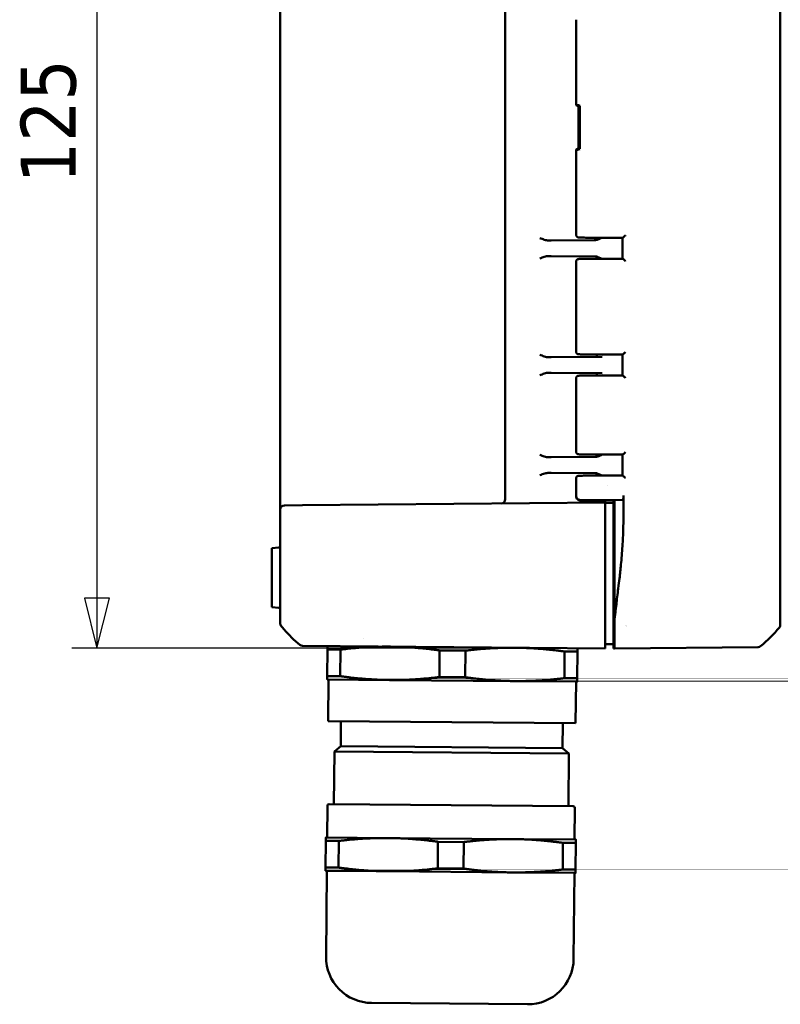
# Model space of a CAD drawing. Header units: millimetres. Extents: x 30 to 861, y 28 to 600.
# Tile 47 of 48: x 446 to 538, y 362 to 480. Entities that reach past the tile are written whole.
import ezdxf

# ---------------------------------------------------------------- set-up
doc = ezdxf.new("R2010")
doc.units = ezdxf.units.MM
doc.header["$LTSCALE"] = 3
doc.layers.add('Dimension (ISO)', color=7, linetype='Continuous', lineweight=25)
doc.layers.add('Visible (ISO)', color=7, linetype='Continuous', lineweight=50)
doc.styles.add('Note Text (ISO)', font='tahoma.ttf')
doc.dimstyles.new('Default (ISO)', dxfattribs={"dimscale": 3, "dimtxt": 2.2, "dimasz": 2, "dimexe": 1, "dimexo": 1, "dimgap": 0.762, "dimtad": 1, "dimdec": 1, "dimtxsty": 'Note Text (ISO)', "dimblk": 'Filled-1', "dimcen": 0.09, "dimdle": 10, "dimclrd": 256, "dimclre": 256, "dimclrt": 256, "dimadec": 0, "dimazin": 0, "dimtfac": 0.863636, "dimtdec": 0, "dimtmove": 0, "dimatfit": 3, "dimfxl": 0, "dimtolj": 1, "dimlwd": -1, "dimlwe": -1, "dimarcsym": 0})

# ---------------------------------------------------------------- blocks, each defined once
blk = doc.blocks.new('Filled-1')
at = {"color": 0}
for p, q in [((0, 0), (-1, 0.25)), ((-1, 0.25), (-1, -0.25)), ((-1, 0), (0, 0)), ((-1, -0.25), (0, 0))]:
    blk.add_line(p, q, dxfattribs=at)
at = {"color": 0, "flags": 128}
blk.add_lwpolyline([(-1, -0.25), (0, 0), (-1, 0.25), (-1, -0.25)], dxfattribs=at)
at = {"color": 0}
blk.add_solid([(-1, -0.25), (0, 0), (-1, 0.25), (-1, -0.25)], dxfattribs=at)
blk = doc.blocks.new('*D11')
at = {"layer": 'Defpoints', "color": 0, "transparency": 16777216}
for p in [(516.6, 529.81), (455.61, 404.85), (516.6, 404.85)]:
    blk.add_point(p, dxfattribs=at)
at = {"layer": 'Dimension (ISO)', "transparency": 16777216}
for p, q in [((513.6, 529.81), (452.61, 529.81)), ((455.61, 523.81), (455.61, 410.85)), ((513.6, 404.85), (452.61, 404.85))]:
    blk.add_line(p, q, dxfattribs=at)
at = {"layer": 'Dimension (ISO)', "transparency": 16777216, "xscale": 6, "yscale": 6, "zscale": 6}
for p, rotation in [((455.61, 529.81), 90), ((455.61, 404.85), 270)]:
    blk.add_blockref('Filled-1', p, dxfattribs=dict(at, rotation=rotation))
at = {"layer": 'Dimension (ISO)', "transparency": 16777216, "insert": (446.45, 460.63), "char_height": 6.6, "attachment_point": 1, "rotation": 90, "style": 'Note Text (ISO)'}
blk.add_mtext('\\A1;125', dxfattribs=at)

msp = doc.modelspace()

# ---------------------------------------------------------------- linework, layer by layer
at = {"layer": 'Visible (ISO)'}
for p, q in [((537.6, 415.02), (537.6, 519.64)), ((477.6, 513.16), (477.6, 421.49)), ((504.6, 511.94), (504.6, 422.72)), ((513.1, 480.24), (513.1, 470.01)), ((513.12, 469.99), (513.4, 469.83)), ((513.4, 469.83), (513.55, 469.92)), ((513.4, 469.83), (513.4, 464.83)), ((513.55, 469.92), (513.55, 464.74)), ((513.1, 464.65), (513.1, 454.42)), ((513.4, 464.83), (513.12, 464.67)), ((513.55, 464.74), (513.4, 464.83)), ((510.09, 453.76), (509.8, 453.76)), ((515.41, 453.81), (510.09, 453.76)), ((518.11, 454.08), (518.13, 454.08)), ((518.58, 454.08), (518.66, 454.08)), ((509.8, 451.9), (510.09, 451.89)), ((510.09, 451.89), (515.41, 451.85)), ((513.1, 451.24), (513.1, 440.42)), ((518.13, 451.58), (518.11, 451.58)), ((518.66, 451.57), (518.57, 451.57)), ((510.09, 439.76), (509.8, 439.76)), ((510.09, 439.76), (516.23, 439.82)), ((515.6, 439.81), (515.6, 440.09)), ((509.8, 437.9), (510.09, 437.89)), ((516.23, 437.84), (510.09, 437.89)), ((513.1, 437.24), (513.1, 428.42)), ((515.6, 437.57), (515.6, 437.85)), ((510.09, 427.76), (509.8, 427.76)), ((510.09, 427.76), (515.41, 427.81)), ((518.22, 428.08), (518.67, 428.08)), ((509.8, 425.9), (510.09, 425.89)), ((515.41, 425.85), (510.09, 425.89)), ((513.1, 425.24), (513.1, 423.08)), ((518.66, 425.57), (518.18, 425.58)), ((516.81, 424.34), (516.81, 424.34)), ((513.11, 423.08), (513.11, 423.13)), ((478.1, 421.99), (480.27, 422.01)), ((516.6, 422.33), (480.27, 422.01)), ((513.62, 422.63), (517.7, 422.63)), ((513.62, 422.58), (517.7, 422.58)), ((516.6, 422.58), (516.6, 422.28)), ((516.6, 422.33), (516.6, 422.58)), ((516.6, 422.33), (516.6, 421.83)), ((517.6, 422.27), (516.6, 422.28)), ((516.6, 407.6), (516.6, 421.83)), ((517.6, 422.58), (517.6, 422.33)), ((517.6, 422.27), (517.6, 422.33)), ((517.6, 422.33), (517.7, 422.33)), ((517.6, 422.27), (517.6, 421.77)), ((517.6, 407.78), (517.6, 421.77)), ((518.66, 422.66), (517.7, 422.63)), ((517.7, 422.58), (517.7, 422.63)), ((517.7, 422.58), (517.7, 414.37)), ((477.6, 421.49), (477.6, 415.18)), ((517.7, 420.33), (517.6, 420.33)), ((517.7, 419.33), (517.6, 419.33)), ((477.42, 416.94), (476.6, 416.87)), ((476.6, 416.87), (476.6, 416.45)), ((476.6, 413.33), (476.6, 416.45)), ((476.6, 413.33), (476.6, 409.79)), ((517.7, 414.37), (517.7, 408.24)), ((477.42, 409.72), (476.6, 409.79)), ((477.6, 407.85), (477.6, 407.84)), ((516.6, 407.6), (516.6, 407.29)), ((517.6, 407.46), (517.6, 407.78)), ((517.6, 407.46), (517.6, 405.52)), ((517.7, 408.24), (517.7, 407.51)), ((517.7, 407.51), (517.7, 407.3)), ((519.1, 407.54), (519.1, 407.54)), ((537.49, 408.2), (537.49, 408.2)), ((537.6, 407.68), (537.6, 407.69)), ((516.6, 405.01), (516.6, 407.29)), ((517.7, 407.33), (517.6, 407.33)), ((517.7, 404.99), (517.7, 407.3)), ((479.96, 405.26), (479.96, 405.26)), ((480.27, 405.15), (516.6, 404.83)), ((487.53, 406.08), (487.53, 406.08)), ((516.6, 405.33), (517.6, 405.34)), ((517.6, 405.41), (517.6, 405.52)), ((517.6, 405.36), (517.6, 405.41)), ((517.6, 404.83), (517.6, 405.36)), ((483.27, 404.72), (483.24, 401.52)), ((484.82, 404.7), (483.27, 404.72)), ((484.79, 401.51), (484.82, 404.7)), ((496.72, 404.6), (496.69, 401.4)), ((499.82, 404.57), (496.72, 404.6)), ((499.79, 401.38), (499.82, 404.57)), ((511.72, 404.47), (511.69, 401.27)), ((513.27, 404.46), (511.72, 404.47)), ((513.24, 401.26), (513.27, 404.46)), ((516.6, 405.01), (516.6, 404.9)), ((516.6, 404.85), (516.6, 404.9)), ((516.6, 404.85), (516.6, 404.83)), ((517.7, 404.83), (517.6, 404.83)), ((517.7, 404.88), (517.7, 404.99)), ((517.7, 404.83), (534.93, 404.98)), ((517.7, 404.88), (517.7, 404.83)), ((484.79, 401.51), (483.24, 401.52)), ((490.74, 401.05), (483.24, 401.12)), ((483.34, 396.12), (483.39, 401.12)), ((505.74, 400.92), (490.74, 401.05)), ((499.79, 401.38), (496.69, 401.4)), ((513.24, 400.86), (505.74, 400.92)), ((513.24, 401.26), (511.69, 401.27)), ((513.04, 395.86), (513.09, 400.86)), ((513.04, 395.86), (483.34, 396.12)), ((484.85, 393.1), (484.88, 396.1)), ((511.48, 392.87), (511.51, 395.87)), ((484.03, 386.16), (484.09, 392.47)), ((484.85, 393.1), (484.09, 392.47)), ((512.24, 392.23), (484.09, 392.47)), ((484.85, 393.1), (511.48, 392.87)), ((511.48, 392.87), (512.24, 392.23)), ((512.18, 385.92), (512.24, 392.23)), ((512.76, 385.91), (483.46, 386.17)), ((483.22, 382.17), (483.26, 385.97)), ((512.92, 381.91), (512.95, 385.71)), ((483.07, 381.77), (483.04, 378.57)), ((490.57, 382.1), (483.07, 382.17)), ((484.62, 381.75), (483.07, 381.77)), ((484.59, 378.56), (484.62, 381.75)), ((505.57, 381.97), (490.57, 382.1)), ((496.52, 381.65), (496.49, 378.46)), ((499.62, 381.62), (496.52, 381.65)), ((499.59, 378.43), (499.62, 381.62)), ((513.07, 381.91), (505.57, 381.97)), ((511.52, 381.52), (511.49, 378.32)), ((513.07, 381.51), (511.52, 381.52)), ((513.04, 378.31), (513.07, 381.51)), ((484.59, 378.56), (483.04, 378.57)), ((490.54, 378.11), (483.04, 378.17)), ((483.1, 367.87), (483.19, 378.17)), ((505.54, 377.97), (490.54, 378.11)), ((499.59, 378.43), (496.49, 378.46)), ((513.04, 377.91), (505.54, 377.97)), ((513.04, 378.31), (511.49, 378.32)), ((512.8, 367.61), (512.89, 377.91)), ((488.55, 362.32), (507.25, 362.16))]:
    msp.add_line(p, q, dxfattribs=at)
for centre, radius, start, end in [((478.1, 421.49), 0.5, 90.5, 180), ((504.1, 422.72), 0.5, 270.5, 0), ((477.4, 417.14), 0.2, 275, 0), ((477.4, 409.52), 0.2, 0, 85), ((480.28, 405.65), 0.5, 230.8737, 269.5), ((483.46, 385.97), 0.2, 89.5, 179.5), ((512.75, 385.71), 0.2, 359.5, 89.5), ((488.6, 367.82), 5.5, 179.5, 269.5), ((507.3, 367.66), 5.5, 269.5, 359.5)]:
    msp.add_arc(centre, radius, start, end, dxfattribs=at)
for centre, major_axis, ratio, start_param, end_param in [((517.6, 480.24), (4.5, 0), 0.008145, 3.140728, 3.141593), ((517.6, 467.4), (-4.5, 2.61), 0.015096, 0.008745, 0.096011), ((517.6, 467.4), (4.49, -2.58), 0.083307, 2.736047, 3.102022), ((517.6, 467.25), (-4.5, -2.61), 0.015096, 6.187174, 6.274441), ((517.6, 467.25), (4.49, 2.58), 0.083307, 3.181164, 3.547138), ((518.11, 454.38), (0, -0.3), 0.121869, 6.282744, 6.283185), ((517.68, 454.11), (3.7, 0), 0.008727, 4.83477, 4.956714), ((518.88, 454.08), (0.23, 0), 0.010019, 3.411771, 3.41185), ((517.6, 451.54), (-4.2, 0), 0.008727, 4.766861, 5.275216), ((518.11, 451.28), (0, 0.3), 0.121869, 0, 0.000442), ((517.68, 451.54), (-3.7, 0), 0.008727, 4.46953, 4.590009), ((518.88, 451.57), (0.23, 0), 0.010019, 2.872667, 2.872742), ((517.6, 440.12), (4.2, 0), 0.008727, 4.271978, 4.648706), ((518.11, 440.38), (0, -0.3), 0.121869, 6.274393, 6.28274), ((517.66, 440.11), (3.7, 0), 0.008727, 4.834588, 4.945186), ((517.6, 437.54), (-4.2, 0), 0.008727, 4.782418, 5.297451), ((517.65, 437.54), (-3.7, 0), 0.008727, 4.484811, 4.605777), ((518.05, 437.28), (0, 0.3), 0.106235, 0.000445, 0.008776), ((518.88, 437.57), (0.231, 0), 0.010011, 2.888997, 2.88907), ((516.61, 428.38), (-0.001, -0.3), 0.235792, 0.000457, 0.00898), ((517.46, 428.1), (-3.04, 0), 0.007096, 1.287668, 1.82453), ((517.48, 425.55), (-3.04, 0), 0.007101, 4.479949, 4.963264), ((516.73, 425.27), (-0.001, 0.3), 0.207636, 6.274264, 6.282731), ((517.6, 423.08), (-4.5, 0), 0.007755, 0, 0.00074), ((478.1, 407.84), (-0.5, 0), 0.999989, 0, 0.67414), ((518.8, 407.63), (0.3, 0), 0.982697, 5.947941, 5.948144), ((537.1, 407.68), (-0.349, 0.358), 0.998485, 3.265485, 3.938795), ((525.76, 416.74), (10.61, -10.62), 0.998486, 6.180942, 6.394913), ((534.92, 405.48), (-0.349, 0.358), 0.998485, 2.37824, 3.051514)]:
    msp.add_ellipse(centre, major_axis=major_axis, ratio=ratio, start_param=start_param, end_param=end_param, dxfattribs=at)
for points, knots in [([(509.8, 453.76), (509.64, 453.76), (509.46, 453.8), (509.1, 453.91), (508.92, 453.99), (508.74, 454.05)], [0.2297543, 0.2297543, 0.2297543, 0.2297543, 0.2849616, 0.2849616, 0.3401732, 0.3401732, 0.3401732, 0.3401732]), ([(518.11, 454.08), (517.67, 454.08), (517.22, 454.08), (516.35, 454.08), (515.92, 454.08), (515.14, 454.09), (514.79, 454.09), (514.18, 454.1), (513.93, 454.1), (513.57, 454.11), (513.47, 454.11), (513.39, 454.12), (513.38, 454.12), (513.35, 454.12), (513.34, 454.13), (513.31, 454.13), (513.3, 454.14), (513.28, 454.15), (513.26, 454.16), (513.23, 454.18), (513.21, 454.19), (513.18, 454.23), (513.16, 454.25), (513.13, 454.3), (513.12, 454.33), (513.11, 454.38), (513.11, 454.4), (513.11, 454.42)], [0, 0, 0, 0, 0.1326425, 0.1326425, 0.2666192, 0.2666192, 0.4002668, 0.4002668, 0.5357262, 0.5357262, 0.6670647, 0.6670647, 0.6908159, 0.6908159, 0.6992342, 0.6992342, 0.7032857, 0.7032857, 0.709939, 0.709939, 0.7165388, 0.7165388, 0.7249523, 0.7249523, 0.7341052, 0.7341052, 0.7399439, 0.7399439, 0.7399439, 0.7399439]), ([(515.3, 453.81), (515.3, 453.81), (515.3, 453.81), (515.31, 453.81), (515.31, 453.81), (515.33, 453.81), (515.34, 453.81), (515.39, 453.82), (515.42, 453.83), (515.47, 453.86), (515.5, 453.88), (515.54, 453.93), (515.55, 453.95), (515.57, 453.98), (515.57, 453.99), (515.58, 454), (515.58, 454), (515.59, 454.03), (515.6, 454.06), (515.6, 454.09)], [0, 0, 0, 0, 0.00021983, 0.00021983, 0.00080606, 0.00080606, 0.0056478, 0.0056478, 0.01506649, 0.01506649, 0.02469705, 0.02469705, 0.03242422, 0.03242422, 0.03498113, 0.03498113, 0.03583277, 0.03583277, 0.04438307, 0.04438307, 0.04438307, 0.04438307]), ([(515.3, 453.81), (515.3, 453.81), (515.3, 453.81), (515.3, 453.81), (515.3, 453.81), (515.3, 453.81), (515.3, 453.81), (515.31, 453.81), (515.39, 453.81), (515.54, 453.9), (515.59, 454.02), (515.6, 454.09)], [0.00672716, 0.00672716, 0.00672716, 0.00672716, 0.00673499, 0.00673499, 0.00679051, 0.00679051, 0.00680439, 0.00680439, 0.02680585, 0.02680585, 0.04680731, 0.04680731, 0.04680731, 0.04680731]), ([(515.41, 453.81), (515.42, 453.81), (515.43, 453.81), (515.55, 453.82), (515.68, 453.85), (515.94, 453.96), (516.05, 454.02), (516.17, 454.08)], [0, 0, 0, 0, 0.00394081, 0.00394081, 0.04887754, 0.04887754, 0.08548697, 0.08548697, 0.08548697, 0.08548697]), ([(519.03, 454.38), (519.02, 454.38), (519.02, 454.38), (518.99, 454.35), (518.95, 454.31), (518.89, 454.25), (518.85, 454.21), (518.78, 454.15), (518.75, 454.13), (518.71, 454.11), (518.7, 454.1), (518.68, 454.09), (518.67, 454.08), (518.66, 454.08)], [-0.03864834, -0.03864834, -0.03864834, -0.03864834, -0.03848546, -0.03848546, -0.03123503, -0.03123503, -0.0243881, -0.0243881, -0.01547769, -0.01547769, -0.00755937, -0.00755937, -0.00000008, -0.00000008, -0.00000008, -0.00000008]), ([(508.74, 451.61), (508.92, 451.67), (509.1, 451.74), (509.46, 451.86), (509.64, 451.9), (509.8, 451.9)], [0, 0, 0, 0, 0.0552116, 0.0552116, 0.110419, 0.110419, 0.110419, 0.110419]), ([(513.1, 451.24), (513.1, 451.27), (513.11, 451.3), (513.13, 451.36), (513.14, 451.39), (513.18, 451.44), (513.2, 451.46), (513.24, 451.49), (513.25, 451.5), (513.27, 451.51), (513.28, 451.51), (513.3, 451.52), (513.32, 451.53), (513.33, 451.53), (513.34, 451.53), (513.36, 451.54), (513.36, 451.54), (513.38, 451.54), (513.39, 451.54), (513.43, 451.54), (513.47, 451.55), (513.59, 451.55), (513.69, 451.55), (514.02, 451.56), (514.3, 451.56), (514.86, 451.57), (515.1, 451.57), (515.36, 451.57)], [0.0001671, 0.0001671, 0.0001671, 0.0001671, 0.0094068, 0.0094068, 0.0190073, 0.0190073, 0.028811, 0.028811, 0.033117, 0.033117, 0.0367748, 0.0367748, 0.042665, 0.042665, 0.0480772, 0.0480772, 0.0564482, 0.0564482, 0.0759314, 0.0759314, 0.1343699, 0.1343699, 0.2223972, 0.2223972, 0.3627753, 0.3627753, 0.4546024, 0.4546024, 0.4546024, 0.4546024]), ([(516.17, 451.57), (516.06, 451.63), (515.95, 451.69), (515.67, 451.81), (515.55, 451.84), (515.44, 451.85), (515.43, 451.85), (515.41, 451.85)], [0.0079721, 0.0079721, 0.0079721, 0.0079721, 0.0581225, 0.0581225, 0.1339683, 0.1339683, 0.1459929, 0.1459929, 0.1459929, 0.1459929]), ([(518.66, 451.57), (518.67, 451.57), (518.68, 451.57), (518.7, 451.56), (518.71, 451.55), (518.75, 451.53), (518.78, 451.51), (518.85, 451.44), (518.89, 451.41), (518.95, 451.35), (518.99, 451.31), (519.02, 451.28), (519.02, 451.27), (519.02, 451.27)], [-0.07789339, -0.07789339, -0.07789339, -0.07789339, -0.06258916, -0.06258916, -0.04655927, -0.04655927, -0.02852218, -0.02852218, -0.01466819, -0.01466819, 0, 0, 0.00032949, 0.00032949, 0.00032949, 0.00032949]), ([(509.8, 439.76), (509.64, 439.76), (509.46, 439.8), (509.1, 439.91), (508.92, 439.99), (508.74, 440.05)], [0.2297543, 0.2297543, 0.2297543, 0.2297543, 0.2849616, 0.2849616, 0.3401732, 0.3401732, 0.3401732, 0.3401732]), ([(515.81, 440.08), (515.39, 440.09), (515, 440.09), (514.36, 440.09), (514.09, 440.1), (513.68, 440.1), (513.53, 440.11), (513.42, 440.11), (513.4, 440.11), (513.37, 440.12), (513.36, 440.12), (513.32, 440.13), (513.31, 440.13), (513.3, 440.13), (513.29, 440.14), (513.26, 440.15), (513.24, 440.16), (513.21, 440.18), (513.19, 440.2), (513.16, 440.23), (513.14, 440.26), (513.12, 440.31), (513.11, 440.34), (513.1, 440.39), (513.1, 440.4), (513.1, 440.42)], [0, 0, 0, 0, 0.1386488, 0.1386488, 0.268952, 0.268952, 0.4047542, 0.4047542, 0.4417887, 0.4417887, 0.460425, 0.460425, 0.4645258, 0.4645258, 0.4679631, 0.4679631, 0.4749109, 0.4749109, 0.4818017, 0.4818017, 0.4904267, 0.4904267, 0.499816, 0.499816, 0.5043391, 0.5043391, 0.5043391, 0.5043391]), ([(518.52, 440.08), (518.52, 440.08), (518.53, 440.08), (518.54, 440.08), (518.56, 440.08), (518.6, 440.08), (518.63, 440.08), (518.66, 440.08)], [0.0001212, 0.0001212, 0.0001212, 0.0001212, 0.00177632, 0.00177632, 0.00518198, 0.00518198, 0.01463469, 0.01463469, 0.01463469, 0.01463469]), ([(519.02, 440.38), (519.02, 440.38), (519.02, 440.38), (518.99, 440.35), (518.95, 440.31), (518.88, 440.25), (518.85, 440.21), (518.77, 440.15), (518.74, 440.13), (518.71, 440.11), (518.7, 440.1), (518.67, 440.09), (518.66, 440.08), (518.66, 440.08)], [-0.0385737, -0.0385737, -0.0385737, -0.0385737, -0.03841131, -0.03841131, -0.03118634, -0.03118634, -0.02436498, -0.02436498, -0.0154785, -0.0154785, -0.00756139, -0.00756139, -0.00000009, -0.00000009, -0.00000009, -0.00000009]), ([(508.74, 437.61), (508.92, 437.67), (509.1, 437.74), (509.46, 437.86), (509.64, 437.9), (509.8, 437.9)], [0, 0, 0, 0, 0.0552116, 0.0552116, 0.110419, 0.110419, 0.110419, 0.110419]), ([(513.1, 437.24), (513.1, 437.27), (513.11, 437.3), (513.13, 437.36), (513.14, 437.39), (513.18, 437.44), (513.2, 437.46), (513.24, 437.49), (513.25, 437.5), (513.27, 437.51), (513.28, 437.51), (513.3, 437.52), (513.32, 437.53), (513.33, 437.53), (513.34, 437.53), (513.36, 437.54), (513.36, 437.54), (513.38, 437.54), (513.39, 437.54), (513.43, 437.54), (513.47, 437.55), (513.59, 437.55), (513.69, 437.55), (514.02, 437.56), (514.3, 437.56), (514.83, 437.57), (515.05, 437.57), (515.28, 437.57)], [0.0001717, 0.0001717, 0.0001717, 0.0001717, 0.009386, 0.009386, 0.0189684, 0.0189684, 0.0287735, 0.0287735, 0.0330853, 0.0330853, 0.0367487, 0.0367487, 0.0426435, 0.0426435, 0.0480486, 0.0480486, 0.0563958, 0.0563958, 0.0757885, 0.0757885, 0.1339543, 0.1339543, 0.2215695, 0.2215695, 0.3617099, 0.3617099, 0.4451696, 0.4451696, 0.4451696, 0.4451696]), ([(518.66, 437.57), (518.63, 437.57), (518.59, 437.57), (518.55, 437.57), (518.52, 437.57), (518.5, 437.57), (518.49, 437.57)], [0.07165115, 0.07165115, 0.07165115, 0.07165115, 0.08089584, 0.08430097, 0.08430097, 0.08908321, 0.08908321, 0.08908321, 0.08908321]), ([(518.66, 437.57), (518.66, 437.57), (518.67, 437.57), (518.7, 437.56), (518.71, 437.55), (518.74, 437.53), (518.77, 437.51), (518.85, 437.44), (518.88, 437.41), (518.95, 437.35), (518.98, 437.31), (519.02, 437.28), (519.02, 437.27), (519.02, 437.27)], [-0.07801613, -0.07801613, -0.07801613, -0.07801613, -0.06265646, -0.06265646, -0.04657922, -0.04657922, -0.02851872, -0.02851872, -0.01466566, -0.01466566, 0, 0, 0.00032957, 0.00032957, 0.00032957, 0.00032957]), ([(509.8, 427.76), (509.64, 427.76), (509.46, 427.8), (509.1, 427.91), (508.92, 427.99), (508.74, 428.05)], [0.2297543, 0.2297543, 0.2297543, 0.2297543, 0.2849616, 0.2849616, 0.3401732, 0.3401732, 0.3401732, 0.3401732]), ([(516.61, 428.08), (516.18, 428.08), (515.77, 428.08), (515.02, 428.09), (514.67, 428.09), (514.09, 428.1), (513.86, 428.1), (513.52, 428.11), (513.46, 428.11), (513.36, 428.12), (513.36, 428.12), (513.34, 428.12), (513.33, 428.12), (513.32, 428.13), (513.31, 428.13), (513.29, 428.14), (513.27, 428.15), (513.23, 428.17), (513.22, 428.18), (513.18, 428.21), (513.16, 428.23), (513.13, 428.27), (513.12, 428.3), (513.1, 428.36), (513.1, 428.39), (513.1, 428.42)], [0, 0, 0, 0, 0.1309189, 0.1309189, 0.2646442, 0.2646442, 0.4002837, 0.4002837, 0.5331507, 0.5331507, 0.541265, 0.541265, 0.546596, 0.546596, 0.5511186, 0.5511186, 0.5577097, 0.5577097, 0.564233, 0.564233, 0.5720603, 0.5720603, 0.5810725, 0.5810725, 0.590122, 0.590122, 0.590122, 0.590122]), ([(515.41, 427.81), (515.42, 427.81), (515.43, 427.81), (515.55, 427.82), (515.68, 427.85), (515.94, 427.96), (516.06, 428.02), (516.17, 428.08)], [-0.1299949, -0.1299949, -0.1299949, -0.1299949, -0.1246293, -0.1246293, -0.0608162, -0.0608162, -0.0079918, -0.0079918, -0.0079918, -0.0079918]), ([(519.02, 428.38), (519.02, 428.38), (519.02, 428.38), (518.98, 428.35), (518.95, 428.31), (518.88, 428.25), (518.85, 428.21), (518.77, 428.15), (518.75, 428.13), (518.71, 428.11), (518.7, 428.1), (518.68, 428.09), (518.67, 428.08), (518.67, 428.08)], [-0.03833817, -0.03833817, -0.03833817, -0.03833817, -0.03817716, -0.03817716, -0.03102408, -0.03102408, -0.02427232, -0.02427232, -0.0154473, -0.0154473, -0.00755162, -0.00755162, -0.0000001, -0.0000001, -0.0000001, -0.0000001]), ([(508.74, 425.61), (508.93, 425.68), (509.15, 425.76), (509.48, 425.86), (509.66, 425.9), (509.8, 425.9)], [0, 0, 0, 0, 0.0592805, 0.0592805, 0.1086087, 0.1086087, 0.1086087, 0.1086087]), ([(513.1, 425.24), (513.1, 425.27), (513.11, 425.3), (513.13, 425.36), (513.14, 425.39), (513.18, 425.44), (513.2, 425.46), (513.24, 425.49), (513.25, 425.5), (513.27, 425.51), (513.28, 425.51), (513.3, 425.52), (513.32, 425.53), (513.34, 425.53), (513.34, 425.53), (513.36, 425.54), (513.36, 425.54), (513.38, 425.54), (513.39, 425.54), (513.43, 425.54), (513.47, 425.55), (513.59, 425.55), (513.69, 425.55), (514.02, 425.56), (514.29, 425.56), (514.93, 425.57), (515.31, 425.57), (516.03, 425.57), (516.38, 425.57), (516.73, 425.57)], [0.0001691, 0.0001691, 0.0001691, 0.0001691, 0.0094047, 0.0094047, 0.0190021, 0.0190021, 0.0288066, 0.0288066, 0.0331097, 0.0331097, 0.0367602, 0.0367602, 0.04263, 0.04263, 0.0480127, 0.0480127, 0.056322, 0.056322, 0.0756066, 0.0756066, 0.1334493, 0.1334493, 0.2205939, 0.2205939, 0.3579428, 0.3579428, 0.4932583, 0.4932583, 0.6011426, 0.6011426, 0.6011426, 0.6011426]), ([(516.17, 425.57), (516.06, 425.63), (515.95, 425.69), (515.67, 425.81), (515.55, 425.84), (515.44, 425.85), (515.43, 425.85), (515.41, 425.85)], [-0.0683968, -0.0683968, -0.0683968, -0.0683968, -0.04354555, -0.04354555, -0.00595552, -0.00595552, 0, 0, 0, 0]), ([(518.66, 425.57), (518.67, 425.57), (518.67, 425.57), (518.69, 425.56), (518.71, 425.55), (518.74, 425.53), (518.77, 425.51), (518.84, 425.44), (518.87, 425.41), (518.94, 425.35), (518.97, 425.31), (519.01, 425.28), (519.01, 425.28), (519.01, 425.28)], [-0.07782487, -0.07782487, -0.07782487, -0.07782487, -0.06249558, -0.06249558, -0.04647469, -0.04647469, -0.02830537, -0.02830537, -0.01454693, -0.01454693, 0, 0, 0.00032866, 0.00032866, 0.00032866, 0.00032866]), ([(513.57, 422.58), (513.56, 422.58), (513.54, 422.58), (513.51, 422.59), (513.5, 422.59), (513.47, 422.6), (513.45, 422.6), (513.41, 422.62), (513.39, 422.63), (513.35, 422.65), (513.32, 422.67), (513.26, 422.71), (513.23, 422.74), (513.17, 422.82), (513.15, 422.86), (513.12, 422.95), (513.11, 422.98), (513.1, 423.04), (513.1, 423.06), (513.1, 423.08)], [0, 0, 0, 0, 0.01724463, 0.01724463, 0.02291912, 0.02291912, 0.03107846, 0.03107846, 0.03765556, 0.03765556, 0.0471002, 0.0471002, 0.06061843, 0.06061843, 0.07578648, 0.07578648, 0.08623921, 0.08623921, 0.09304015, 0.09304015, 0.09304015, 0.09304015]), ([(513.62, 422.63), (513.58, 422.63), (513.55, 422.63), (513.48, 422.65), (513.45, 422.66), (513.36, 422.7), (513.31, 422.73), (513.22, 422.82), (513.18, 422.87), (513.14, 422.96), (513.13, 422.99), (513.12, 423.06), (513.11, 423.09), (513.11, 423.13)], [0.00000083, 0.00000083, 0.00000083, 0.00000083, 0.01036772, 0.01036772, 0.0207312, 0.0207312, 0.03927654, 0.03927654, 0.05780675, 0.05780675, 0.06821408, 0.06821408, 0.07861821, 0.07861821, 0.07861821, 0.07861821]), ([(513.62, 422.58), (513.58, 422.58), (513.55, 422.58), (513.48, 422.6), (513.45, 422.61), (513.36, 422.65), (513.31, 422.68), (513.22, 422.77), (513.18, 422.82), (513.14, 422.91), (513.13, 422.94), (513.12, 423.01), (513.11, 423.04), (513.11, 423.08)], [0, 0, 0, 0, 0.01037568, 0.01037568, 0.02074928, 0.02074928, 0.03933113, 0.03933113, 0.05789666, 0.05789666, 0.06831614, 0.06831614, 0.07872993, 0.07872993, 0.07872993, 0.07872993]), ([(518.79, 423.16), (518.79, 423.13), (518.79, 423.09), (518.79, 423.03), (518.79, 422.99), (518.78, 422.9), (518.77, 422.85), (518.74, 422.76), (518.73, 422.73), (518.71, 422.69), (518.7, 422.68), (518.68, 422.66), (518.67, 422.66), (518.66, 422.66)], [-0.07864231, -0.07864231, -0.07864231, -0.07864231, -0.06827592, -0.06827592, -0.05791201, -0.05791201, -0.03933837, -0.03933837, -0.02079482, -0.02079482, -0.01039434, -0.01039434, 0, 0, 0, 0]), ([(518.79, 423.16), (518.79, 423.07), (518.79, 422.97), (518.79, 422.78), (518.79, 422.68), (518.79, 422.58)], [-0.05840343, -0.05840343, -0.05840343, -0.05840343, -0.03026189, -0.03026189, -0.000001, -0.000001, -0.000001, -0.000001]), ([(518.79, 422.58), (518.8, 420.91), (518.79, 419.26), (518.61, 416.36), (518.55, 415.61), (518.43, 414.31), (518.37, 413.8), (518.26, 412.84), (518.22, 412.56), (518.08, 411.44), (517.98, 410.6), (517.89, 409.77), (517.85, 409.5), (517.76, 408.76), (517.73, 408.46), (517.7, 408.24)], [-1.065168, -1.065168, -1.065168, -1.065168, -0.586621, -0.586621, -0.422975, -0.422975, -0.292594, -0.292594, -0.206726, -0.206726, -0.125888, -0.125888, -0.070765, -0.070765, -0.000001, -0.000001, -0.000001, -0.000001]), ([(477.6, 415.18), (477.6, 415.1), (477.6, 415.03), (477.6, 414.79), (477.6, 414.62), (477.6, 414.19), (477.6, 413.93), (477.6, 413.6), (477.6, 413.53), (477.6, 412.99), (477.6, 412.52), (477.6, 411.93), (477.6, 411.79), (477.6, 411.26), (477.6, 410.9), (477.6, 410.04), (477.6, 409.58), (477.6, 409.16), (477.6, 409.13), (477.6, 408.67), (477.6, 408.34), (477.6, 408.12), (477.6, 408.11), (477.6, 408.09), (477.6, 408.07), (477.6, 407.99), (477.6, 407.94), (477.6, 407.89), (477.6, 407.87), (477.6, 407.86), (477.6, 407.85), (477.6, 407.85)], [0, 0, 0, 0, 0.022693, 0.022693, 0.072715, 0.072715, 0.152278, 0.152278, 0.173379, 0.173379, 0.320249, 0.320249, 0.368637, 0.368637, 0.498337, 0.498337, 0.699271, 0.699271, 0.713388, 0.713388, 0.943086, 0.943086, 0.952948, 0.952948, 0.973996, 0.973996, 1.054442, 1.054442, 1.10296, 1.10296, 1.139922, 1.139922, 1.139922, 1.139922]), ([(537.6, 407.69), (537.6, 407.69), (537.6, 407.69), (537.6, 407.7), (537.6, 407.7), (537.6, 407.75), (537.6, 407.78), (537.6, 407.92), (537.6, 408.05), (537.6, 408.24), (537.6, 408.28), (537.6, 408.55), (537.6, 408.83), (537.6, 409.54), (537.6, 409.97), (537.6, 410.5), (537.6, 410.56), (537.6, 411.11), (537.6, 411.64), (537.6, 412.43), (537.6, 412.66), (537.6, 412.95), (537.6, 413), (537.6, 413.38), (537.6, 413.72), (537.6, 414.08), (537.6, 414.11), (537.6, 414.29), (537.6, 414.44), (537.6, 414.64), (537.6, 414.68), (537.6, 414.82), (537.6, 414.92), (537.6, 415.02)], [0, 0, 0, 0, 0.00117, 0.00117, 0.062994, 0.062994, 0.139861, 0.139861, 0.270053, 0.270053, 0.300125, 0.300125, 0.465391, 0.465391, 0.648581, 0.648581, 0.67119, 0.67119, 0.851393, 0.851393, 0.925841, 0.925841, 0.942021, 0.942021, 1.043689, 1.043689, 1.051351, 1.051351, 1.097851, 1.097851, 1.110347, 1.110347, 1.14003, 1.14003, 1.14003, 1.14003]), ([(479.96, 405.26), (479.26, 405.83), (478.63, 406.45), (478.07, 407.1), (477.95, 407.24), (477.83, 407.38), (477.71, 407.53)], [5.237006, 5.237006, 5.237006, 5.237006, 5.4955123, 5.4955123, 5.4955123, 5.5503503, 5.5503503, 5.5503503, 5.5503503])]:
    msp.add_open_spline(points, degree=3, knots=knots, dxfattribs=at)
for points in [[(518.65, 451.57), (518.65, 452.41), (518.65, 453.25), (518.65, 454.08)], [(517.37, 451.58), (517.62, 451.58), (517.87, 451.58), (518.11, 451.58)], [(518.11, 440.08), (517.85, 440.08), (517.59, 440.08), (517.33, 440.08)], [(518.65, 437.57), (518.65, 438.41), (518.65, 439.25), (518.65, 440.08)], [(517.31, 437.58), (517.55, 437.58), (517.8, 437.58), (518.05, 437.58)], [(518.66, 425.57), (518.66, 426.41), (518.66, 427.25), (518.66, 428.08)]]:
    msp.add_open_spline(points, degree=3, dxfattribs=at)
for points, weights in [([(483.27, 405.12), (483.27, 405.12), (483.27, 404.72)], [1, 1.0743700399, 1.09930569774]), ([(484.82, 404.7), (487.94, 405.08), (490.77, 405.05)], [1.09930569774, 1.0743700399, 1]), ([(490.77, 405.05), (493.61, 405.03), (496.72, 404.6)], [1, 1.0743700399, 1.09930569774]), ([(499.82, 404.57), (502.94, 404.95), (505.77, 404.92)], [1.09930569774, 1.0743700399, 1]), ([(505.77, 404.92), (508.61, 404.9), (511.72, 404.47)], [1, 1.0743700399, 1.09930569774]), ([(513.27, 404.46), (513.27, 404.86), (513.27, 404.86)], [1.09930569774, 1.0743700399, 1]), ([(483.24, 401.52), (483.24, 401.12), (483.24, 401.12)], [1, 1.0246950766, 1]), ([(490.74, 401.05), (487.9, 401.08), (484.79, 401.51)], [1, 1.0246950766, 1]), ([(496.69, 401.4), (493.57, 401.03), (490.74, 401.05)], [1, 1.0246950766, 1]), ([(505.74, 400.92), (502.9, 400.95), (499.79, 401.38)], [1, 1.0246950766, 1]), ([(511.69, 401.27), (508.57, 400.9), (505.74, 400.92)], [1, 1.0246950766, 1]), ([(513.24, 400.86), (513.24, 400.86), (513.24, 401.26)], [1, 1.0246950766, 1]), ([(483.07, 382.17), (483.07, 382.17), (483.07, 381.77)], [1, 1.0246950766, 1]), ([(484.62, 381.75), (487.74, 382.13), (490.57, 382.1)], [1, 1.0246950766, 1]), ([(490.57, 382.1), (493.41, 382.08), (496.52, 381.65)], [1, 1.0246950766, 1]), ([(499.62, 381.62), (502.74, 382), (505.57, 381.97)], [1, 1.0246950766, 1]), ([(505.57, 381.97), (508.41, 381.95), (511.52, 381.52)], [1, 1.0246950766, 1]), ([(513.07, 381.51), (513.07, 381.91), (513.07, 381.91)], [1, 1.0246950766, 1]), ([(483.04, 378.57), (483.04, 378.17), (483.04, 378.17)], [1, 1.0246950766, 1]), ([(490.54, 378.11), (487.7, 378.13), (484.59, 378.56)], [1, 1.0246950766, 1]), ([(496.49, 378.46), (493.37, 378.08), (490.54, 378.11)], [1, 1.0246950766, 1]), ([(505.54, 377.97), (502.7, 378), (499.59, 378.43)], [1, 1.0246950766, 1]), ([(511.49, 378.32), (508.37, 377.95), (505.54, 377.97)], [1, 1.0246950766, 1]), ([(513.04, 377.91), (513.04, 377.91), (513.04, 378.31)], [1, 1.0246950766, 1])]:
    msp.add_rational_spline(points, weights, degree=2, dxfattribs=at)

# ---------------------------------------------------------------- dimensions: what is measured, and where the dimension line sits
at = {"layer": 'Dimension (ISO)'}
dim = msp.add_linear_dim(base=(455.61, 404.85), p1=(516.6, 529.81), p2=(516.6, 404.85), angle=90, dimstyle='Default (ISO)', override={"dimgap": 0.762, "dimdec": 1, "dimtol": 0, "dimlim": 0, "dimtp": 0, "dimtm": 0, "dimtdec": 0, "dimtofl": 0, "dimatfit": 1}, dxfattribs=at)
dim.commit()
dim.dimension.update_dxf_attribs({"geometry": '*D11', "text_midpoint": (455.61, 467.33), "dimtype": 160})

doc.saveas('drawing.dxf')
